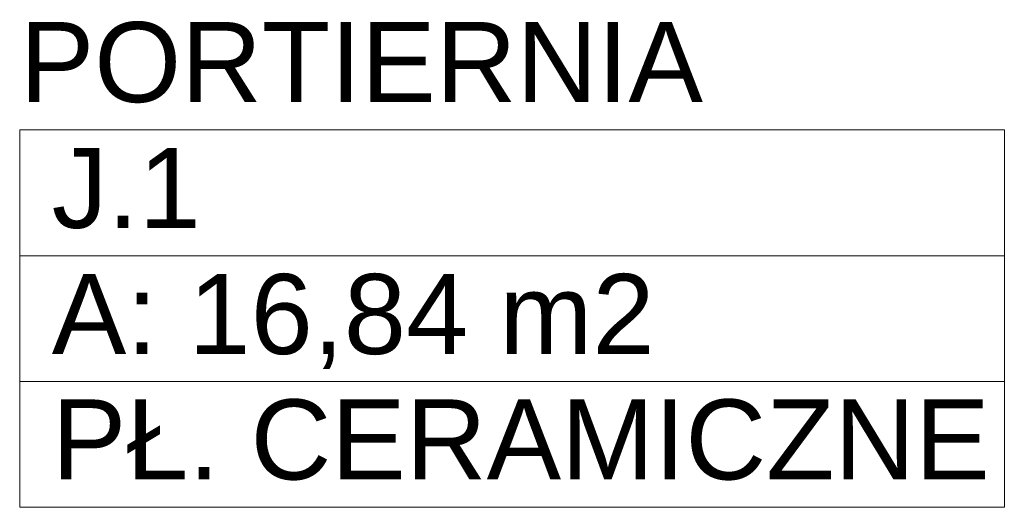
# Model space of a CAD drawing. Header units: millimetres. Extents: x 12683 to 90307, y 30842 to 62253.
# Tile 1 of 152: x 13658 to 13812, y 36393 to 36469. Entities that reach past the tile are written whole.
import ezdxf
from ezdxf.enums import TextEntityAlignment as Align

# ---------------------------------------------------------------- set-up
doc = ezdxf.new("R2010")
doc.units = ezdxf.units.MM
doc.header["$LTSCALE"] = 0.6
doc.layers.add('zzz_podklady_opisy', color=252, linetype='Continuous', lineweight=15)
doc.layers.add('zzzz_mapa', color=252, linetype='Continuous', lineweight=15)
doc.styles.add('GENERATED_STYLE_1', font='ARIAL.TTF')

# ---------------------------------------------------------------- blocks, each defined once
blk = doc.blocks.new('PORTIERNIA_J.1_168_2', base_point=(198094, -90509.1))
at = {"layer": 'zzzz_mapa', "linetype": 'Continuous'}
for p, q in [((197325.2, -90312.6), (198862.9, -90312.6)), ((197325.2, -90509.1), (197325.2, -90312.6)), ((198862.9, -90312.6), (198862.9, -90509.1)), ((198862.9, -90509.1), (197325.2, -90509.1)), ((197325.2, -90509.1), (198862.9, -90509.1)), ((197325.2, -90705.5), (197325.2, -90509.1)), ((198862.9, -90509.1), (198862.9, -90705.5)), ((198862.9, -90705.5), (197325.2, -90705.5)), ((197325.2, -90705.5), (198862.9, -90705.5)), ((197325.2, -90901.9), (197325.2, -90705.5)), ((198862.9, -90705.5), (198862.9, -90901.9)), ((198862.9, -90901.9), (197325.2, -90901.9))]:
    blk.add_line(p, q, dxfattribs=at)
at = {"linetype": 'Continuous', "flags": 1}
for tag in ['ROOM_AREA', 'ROOM_PERIM', 'ROOM_WALLS_SURF', 'ROOM_DOORS_SURF', 'ROOM_WINDS_SURF', 'ROOM_BASELEV', 'ROOM_HEIGHT', 'ROOM_NET_AREA', 'ROOM_REDUCED_AREA', 'ROOM_CALC_AREA', 'ROOM_VOLUME']:
    blk.add_attdef(tag, text='', height=2000, dxfattribs=at).set_placement((198094, -91542.2), align=Align.BOTTOM_LEFT)
at = {"layer": 'zzzz_mapa', "linetype": 'Continuous', "insert": (197375.2, -90537.6), "char_height": 125, "attachment_point": 1, "style": 'GENERATED_STYLE_1'}
blk.add_mtext('{A: 16,84 m2}', dxfattribs=at)
at = {"layer": 'zzzz_mapa', "style": 'GENERATED_STYLE_1'}
for tag, p in [('ROOM_NAME', (197325.2, -90306.7)), ('ROOM_NUMBER', (197375.2, -90503.1)), ('basec', (197375.2, -90896))]:
    blk.add_attdef(tag, text='', height=125, dxfattribs=at).set_placement(p, align=Align.BOTTOM_LEFT)

msp = doc.modelspace()

# ---------------------------------------------------------------- block references
at = {"layer": 'zzz_podklady_opisy'}
ref = msp.add_blockref('PORTIERNIA_J.1_168_2', (13735.33, 36432.34), dxfattribs=dict(at, xscale=0.1, yscale=0.1, zscale=0.1))
ref.add_attrib('ROOM_NAME', 'PORTIERNIA', dxfattribs={"layer": 'zzzz_mapa', "color": 5, "linetype": 'Continuous', "height": 12.5, "style": 'GENERATED_STYLE_1'}).set_placement((13658.44, 36452.58), align=Align.BOTTOM_LEFT)
ref.add_attrib('ROOM_NUMBER', 'J.1', dxfattribs={"layer": 'zzzz_mapa', "color": 5, "linetype": 'Continuous', "height": 12.5, "style": 'GENERATED_STYLE_1'}).set_placement((13663.44, 36432.93), align=Align.BOTTOM_LEFT)
ref.add_attrib('basec', 'PŁ. CERAMICZNE', dxfattribs={"layer": 'zzzz_mapa', "color": 5, "linetype": 'Continuous', "height": 12.5, "style": 'GENERATED_STYLE_1'}).set_placement((13663.44, 36393.65), align=Align.BOTTOM_LEFT)

doc.saveas('drawing.dxf')
